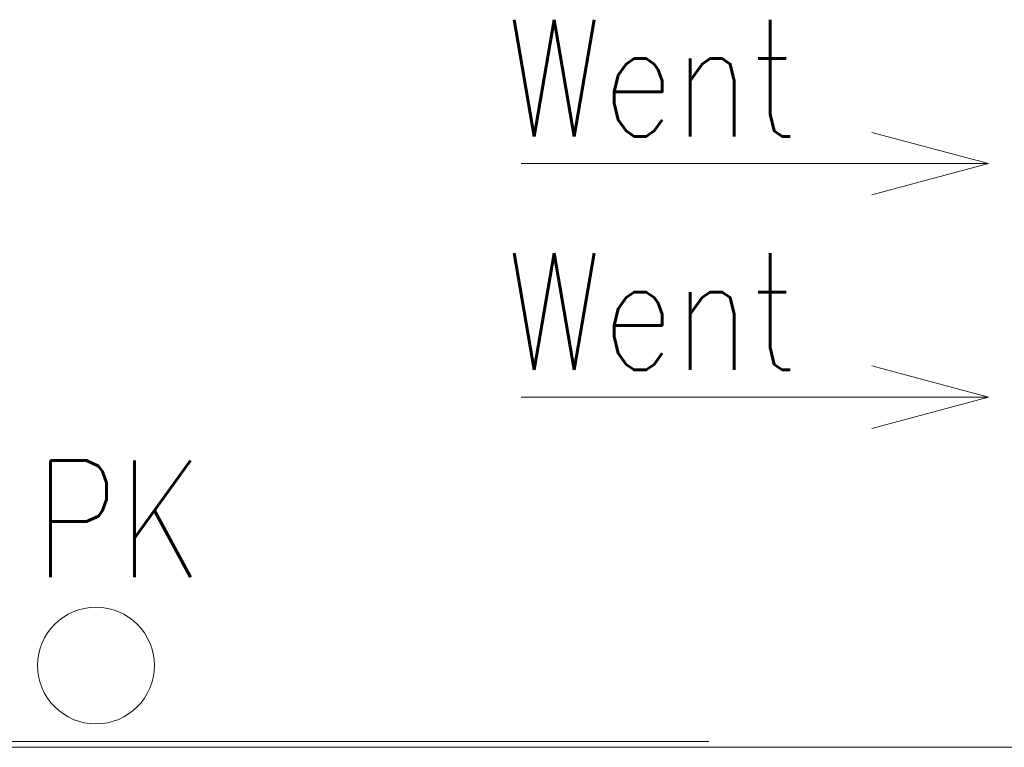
# Model space of a CAD drawing. Header units: millimetres. Extents: x -82287 to 177822, y -399756 to 0.
# Tile 163 of 228: x 51629 to 51714, y -194587 to -194524. Entities that reach past the tile are written whole.
import ezdxf
from ezdxf.enums import TextEntityAlignment as Align

# ---------------------------------------------------------------- set-up
doc = ezdxf.new("R2010")
doc.units = ezdxf.units.MM
doc.header["$MEASUREMENT"] = 0
doc.linetypes.add('SUŁOSZOWA - PB 21 03$0$DASHDOT', pattern=[25.4, 12.7, -6.35, 0, -6.35])
doc.layers.add('FL_XREF', color=252, linetype='Continuous')
for name, color, linetype, lineweight in [('SUŁOSZOWA - PB 21 03$0$!! 0_ Istn-sciany', 251, 'Continuous', 0), ('SUŁOSZOWA - PB 21 03$0$!! 0_Istn-went', 251, 'Continuous', 0), ('SUŁOSZOWA - PB 21 03$0$!! 0_opis pionów', 251, 'Continuous', 0), ('SUŁOSZOWA - PB 21 03$0$!! 0_Opis_pom', 251, 'Continuous', 0), ('SUŁOSZOWA - PB 21 03$0$!! 0_Osie', 251, 'SUŁOSZOWA - PB 21 03$0$DASHDOT', 0), ('SUŁOSZOWA - PB 21 03$0$!! 1_OPIS POM NOWE', 251, 'Continuous', 0), ('SUŁOSZOWA - PB 21 03$0$0-osie-liniA', 251, 'SUŁOSZOWA - PB 21 03$0$DASHDOT', 0)]:
    doc.layers.add(name, color=color, linetype=linetype, lineweight=lineweight)
doc.styles.add('SUŁOSZOWA - PB 21 03$0$ARCHETYP', font='romans.shx', dxfattribs={"height": 15})
doc.styles.add('SUŁOSZOWA - PB 21 03$0$ARIAL', font='tahoma.ttf')

# ---------------------------------------------------------------- blocks, each defined once
blk = doc.blocks.new('SUŁOSZOWA - PB 21 03$0$BLOK OSI')
at = {"layer": 'SUŁOSZOWA - PB 21 03$0$0-osie-liniA', "ltscale": 5}
blk.add_lwpolyline([(48639.258, -194702.088), (55442.285, -194702.088)], dxfattribs=at)
blk = doc.blocks.new('SUŁOSZOWA - PB 21 03')
at = {"layer": 'SUŁOSZOWA - PB 21 03$0$!! 0_ Istn-sciany'}
blk.add_lwpolyline([(51488.21802, -194639.5883), (51652.71142, -194639.5883)], dxfattribs=at)
at = {"layer": 'SUŁOSZOWA - PB 21 03$0$!! 0_Istn-went'}
for points in [[(51650.0047, -194589.5883), (51640.0047, -194586.90881)], [(51609.95817, -194589.5883), (51650.0047, -194589.5883)], [(51650.0047, -194589.5883), (51640.0047, -194592.26779)], [(51650.0047, -194609.5883), (51640.0047, -194606.90881)], [(51609.95817, -194609.5883), (51650.0047, -194609.5883)], [(51650.0047, -194609.5883), (51640.0047, -194612.26779)]]:
    blk.add_lwpolyline(points, dxfattribs=at)
at = {"layer": 'SUŁOSZOWA - PB 21 03$0$!! 0_opis pionów'}
blk.add_circle((51573.54476, -194632.5883), 5, dxfattribs=at)
at = {"layer": 'SUŁOSZOWA - PB 21 03$0$!! 0_Osie'}
blk.add_blockref('SUŁOSZOWA - PB 21 03$0$BLOK OSI', (0, 63), dxfattribs=at)
at = {"layer": 'SUŁOSZOWA - PB 21 03$0$!! 0_Istn-went', "style": 'SUŁOSZOWA - PB 21 03$0$ARCHETYP', "width": 0.8}
for p in [(51608.67484, -194587.25808), (51608.67484, -194607.25808)]:
    blk.add_text('Went', height=10, rotation=0, dxfattribs=at).set_placement(p)
at = {"layer": 'SUŁOSZOWA - PB 21 03$0$!! 0_opis pionów', "style": 'SUŁOSZOWA - PB 21 03$0$ARCHETYP', "width": 0.8}
blk.add_text('PK', height=10, rotation=0, dxfattribs=at).set_placement((51568.2744, -194625.01651))
at = {"layer": 'SUŁOSZOWA - PB 21 03$0$!! 0_Opis_pom', "ltscale": 0.7, "style": 'SUŁOSZOWA - PB 21 03$0$ARIAL'}
for tag, p in [('B0,19', (52679.2094, -194257.55204)), ('B2,14', (73874.0461, -194402.0887)), ('B2,12', (73342.49259, -194413.89249)), ('B1,21', (60405.50261, -194427.18207)), ('B2,11', (73069.01144, -194438.89383)), ('B2,16', (75195.07765, -194441.83446)), ('A1,16', (59129.54925, -194448.08429)), ('B1,19', (59914.81903, -194448.15658)), ('B1/17', (59524.53699, -194450.37428)), ('1,23', (61575.22173, -194450.37428)), ('1,22', (60947.33929, -194456.1144)), ('A1,1', (58808.06672, -194460.94161)), ('B0,15', (51514.15008, -194461.8073)), ('B3,7', (87459.81312, -194465.07097)), ('B2,19.1', (76701.67035, -194466.03695)), ('B3,3', (88235.73906, -194465.79732)), ('B2,17', (75506.7465, -194471.3759)), ('B1,18', (59715.51745, -194473.87108)), ('B0,18', (52071.43815, -194478.40179)), ('B3,8', (90006.66539, -194478.47972)), ('B3,6', (86826.65132, -194483.15512)), ('B2,15', (74566.38885, -194487.81114)), ('B2,10', (72728.63362, -194489.37283)), ('B1,20', (60198.53687, -194490.17374)), ('B2,13', (73649.91716, -194500.01242)), ('A0,6', (49094.40602, -194505.72387)), ('A2,5', (72452.45009, -194505.90583)), ('A1,6', (58565.96262, -194514.50753)), ('B1,1', (61908.24378, -194515.48656)), ('A0,4', (49692.81919, -194517.93289)), ('B0,22', (54187.56644, -194519.04308)), ('A0,3', (49906.53818, -194524.03766)), ('B0,20', (53125.45224, -194527.8835)), ('A0,5', (49399.71914, -194533.19455)), ('B0,21', (53847.26622, -194535.08002)), ('B1,3', (62229.35503, -194604.49851)), ('B2,18', (75922.43604, -194612.23635)), ('B2,19', (77152.69039, -194617.53776)), ('A3,4', (85509.27934, -194642.47136)), ('B0,24B', (54824.42896, -194684.26784)), ('B1,4', (63476.45184, -194691.11207)), ('B0,16', (51457.40872, -194704.43091)), ('B0,13', (50367.63944, -194706.5583)), ('B0,17', (51897.58569, -194706.77195)), ('A2,4', (71695.75649, -194707.44268)), ('A1,5', (58149.22649, -194724.80163)), ('A2.1', (72371.45884, -194731.56251)), ('B0,23', (54542.05776, -194742.93939)), ('A1,2', (58744.42262, -194746.622)), ('B1,2D', (60756.29674, -194750.92727)), ('A1,15', (59129.54925, -194780.73348)), ('A3.1', (86079.08704, -194786.62422)), ('B0,14', (50962.60809, -194789.06568)), ('B1,4', (63483.03852, -194791.04365)), ('A0,2', (49295.91259, -194810.95246)), ('B2.7', (74548.27897, -194836.12781)), ('B3,2', (89035.72921, -194837.99287)), ('B1,2B', (62374.83512, -194841.86715)), ('B0,7', (52851.95551, -194845.56115)), ('B1,2A', (61803.35407, -194869.27513)), ('B0,8', (51561.38742, -194890.27848)), ('A3.2', (86016.50296, -195004.88875)), ('A1,3', (58810.05243, -195008.83917)), ('A0,1', (49914.27925, -195025.82804)), ('A0,10', (49695.87246, -195042.9259)), ('B0,17', (51225.06492, -195049.74007)), ('B2.2', (74976.1855, -195068.47988)), ('B0,6', (52110.41055, -195069.39267)), ('A2.2', (72371.45884, -195070.78713)), ('B1,8', (61403.63433, -195071.25189)), ('A0,7', (49042.50308, -195082.6056)), ('B3,11', (88623.94853, -195099.23575)), ('B3,4', (87612.56208, -195132.78192)), ('B3,5', (86839.47632, -195174.05241)), ('B0,12', (50313.60595, -195207.52936)), ('B0,11', (50726.178, -195219.06638)), ('B3,10', (89778.42161, -195220.68871)), ('B1,6', (63686.26823, -195231.3997)), ('B0,24A', (54359.17011, -195245.97867)), ('A1,4', (58093.66276, -195250.96213)), ('B0,10', (51476.34179, -195259.44699)), ('B3,9', (90479.74099, -195260.18621)), ('A0,11', (49643.96951, -195271.84772)), ('B1,14', (59332.54805, -195280.73534)), ('B0,9', (51798.4912, -195291.17482)), ('B2,21', (75970.16114, -195290.81005)), ('A0,8', (49042.50308, -195293.21363)), ('B1,13', (60186.62513, -195314.46953)), ('B1,5', (63419.22943, -195317.21026)), ('B2,9', (73175.51251, -195317.21162)), ('A2.3', (71832.37045, -195318.78232)), ('B2,4', (74493.5947, -195318.7733)), ('A3,3', (85569.83931, -195318.78232)), ('B0,3', (52068.59538, -195319.60465)), ('B1,10', (60892.94126, -195319.45825)), ('B2,3', (74674.2815, -195319.28036)), ('B3,1', (88723.65615, -195329.98594)), ('B2,8', (73894.209, -195338.18956)), ('B1,9', (61058.12383, -195344.48743)), ('B2,20', (77211.021, -195343.82367)), ('B2.1', (75304.74121, -195348.36327)), ('B0,2', (52227.2348, -195357.98297)), ('B1,2C', (61827.40698, -195369.02625)), ('B1,7', (62134.52151, -195372.05069)), ('B0,1', (53061.17304, -195403.85659)), ('A0,9', (49001.50444, -195413.15723)), ('A0,12', (49689.76592, -195485.50737)), ('B0,4', (52224.78303, -195500.96352)), ('B2,5', (74686.48999, -195507.24036)), ('B1,11', (61050.00078, -195512.89565)), ('B1,12', (60864.00751, -195544.00738)), ('B2,6', (74499.29165, -195549.55175)), ('B0,5', (52066.14362, -195556.83806)), ('C2,2', (74812.78942, -195865.8959)), ('C1,3', (61091.58871, -195973.27844)), ('C0,2A', (52278.30875, -196050.48297)), ('C0,1', (52808.36775, -196132.34208)), ('C1,2', (61690.27405, -196439.72387)), ('C1,1', (62060.59754, -196465.28533)), ('C3,1', (88979.71614, -196545.67785)), ('C0,2B', (53028.88223, -196668.8019)), ('C1,4', (61008.68123, -196686.32122)), ('C2,1', (75334.65984, -196786.2197)), ('C2,3', (74834.65119, -196933.26657)), ('C1,5', (61062.7252, -196991.42453)), ('C1,10', (62127.38542, -196998.81344)), ('C1,9', (62147.33751, -197289.53424)), ('C1,6', (61131.41824, -197329.69535)), ('C0,3', (52181.98562, -197341.92176)), ('D1,1', (73931.12245, -197584.03121)), ('C0,4', (52345.96562, -197596.60561)), ('D0,18', (60296.49264, -197617.95269)), ('C2,4', (75243.70451, -197663.89)), ('D0,7', (59141.53804, -197722.84718)), ('C1,7', (61222.2575, -197737.18052)), ('D0,17', (60701.16801, -197741.44864)), ('D1,4', (73157.19908, -197744.29721)), ('D0,3', (59562.25866, -197751.14316)), ('D1,6', (72757.78643, -197751.22612)), ('D0,6', (58741.71849, -197802.61699)), ('D0,10', (58357.73602, -197820.93991)), ('D,09', (59195.67196, -197881.51243)), ('C0,5', (52269.72696, -197902.4362)), ('C0,6', (52872.93793, -197917.07354)), ('D0,2', (59943.06082, -197917.06725)), ('D1,3', (73475.28953, -197924.29875)), ('D0,16', (60721.3534, -197935.2949)), ('D0,8', (59058.9008, -197963.64925)), ('D0,5', (59448.52586, -197969.8061)), ('C2,5', (74555.08284, -197988.7886)), ('D1,5', (73291.61607, -197999.29956)), ('D0,4', (59655.02693, -198042.2589)), ('D0,15', (60692.12223, -198127.4643)), ('D1,2', (73578.07819, -198172.30068)), ('D0,1', (59931.33074, -198173.12806)), ('D0,11', (58161.27105, -198211.45823)), ('D0,12', (58250.99458, -198537.17631)), ('D0,13', (58250.99458, -198764.99605)), ('D1,7', (71854.87376, -198786.88467)), ('D0,14', (59130.08589, -198795.3373)), ('D1,8', (71715.35366, -199212.44512))]:
    blk.add_attdef(tag, text='', height=11.968, dxfattribs=at).set_placement(p, align=Align.MIDDLE_CENTER)
at = {"layer": 'SUŁOSZOWA - PB 21 03$0$!! 1_OPIS POM NOWE', "style": 'SUŁOSZOWA - PB 21 03$0$ARIAL'}
for tag, p in [('C1.7A', (61271.6179, -197538.30303)), ('C2.5B', (74970.66097, -197546.70728)), ('C2,5C', (74903.71123, -197659.13664)), ('C2.4', (75374.07862, -197726.11453)), ('D1,2B', (74322.25834, -197791.43247)), ('C1.7C', (61260.26049, -197811.38428)), ('C1.8B', (61588.27341, -197817.62151)), ('C1.8A', (61884.42005, -197818.94854)), ('C1.7B', (61322.12354, -197933.89849)), ('C2,5A', (74943.41937, -197993.49482)), ('E1.2', (62164.78326, -198139.98688)), ('E1.5E', (62692.10372, -198153.27854)), ('D1,2C', (73419.9359, -198156.57844)), ('E3.1', (88990.58975, -198158.87886)), ('E2.9', (75361.45041, -198161.88904)), ('E2.7', (76022.45692, -198162.26272)), ('D1,2A', (74280.17915, -198172.30068)), ('E1.5D', (62993.60773, -198185.416)), ('E1.1', (61330.46191, -198191.9806)), ('E1.5C', (63016.9343, -198246.3437)), ('E1.5B', (63264.15117, -198307.8661)), ('E3.2', (88781.41347, -198385.24275)), ('E1.6', (61022.6264, -198421.00827)), ('E2.2', (74782.75417, -198427.85813)), ('E2.8', (75757.29014, -198437.09188)), ('E2.6', (76531.8031, -198444.40756)), ('E3.4', (89392.22607, -198450.03942)), ('E1.5A', (63049.47589, -198456.39852)), ('E1.5G', (62892.39981, -198586.12622)), ('E1.5F', (62736.15118, -198589.14592)), ('E1,4', (61888.25021, -198652.6996)), ('E2.1', (75803.99631, -198697.05773)), ('E1.5L', (63297.7633, -198733.65678)), ('E1.3', (61058.5992, -198806.28147)), ('E1.5H', (62893.53005, -198830.01758)), ('E2,3', (74778.52304, -198843.9541)), ('E3.3', (89150.95684, -198867.32581)), ('E1.5K', (63266.15427, -198904.67789)), ('E1.5I', (62723.74907, -199005.87002)), ('E2.4', (75135.87669, -199083.20857)), ('E2.5', (76615.04061, -199164.91143)), ('E1.5J', (63204.25187, -199215.697))]:
    blk.add_attdef(tag, text='', height=11.968, dxfattribs=at).set_placement(p, align=Align.MIDDLE_CENTER)

msp = doc.modelspace()

# ---------------------------------------------------------------- block references
at = {"layer": 'FL_XREF'}
msp.add_blockref('SUŁOSZOWA - PB 21 03', (62.282, 52.898), dxfattribs=at)

doc.saveas('drawing.dxf')
